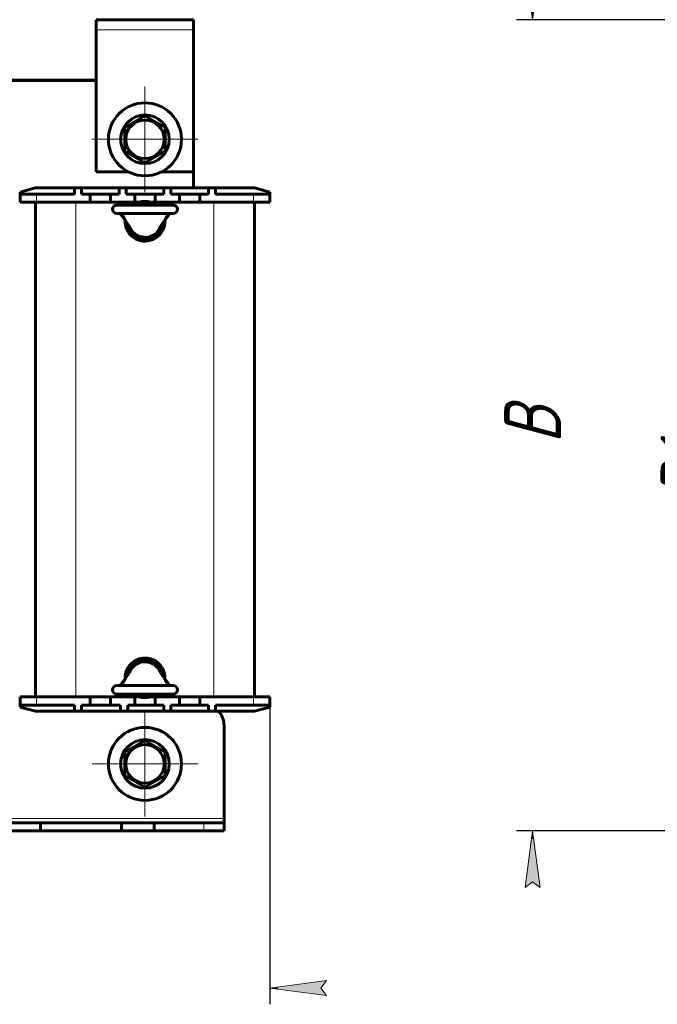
# Model space of a CAD drawing. Header units: millimetres. Extents: x 0 to 297, y 0 to 420.
# Tile 3 of 8: x 96 to 175, y 85 to 207. Entities that reach past the tile are written whole.
import ezdxf

# ---------------------------------------------------------------- set-up
doc = ezdxf.new("R2010")
doc.units = ezdxf.units.MM
for name, pattern in [('K5LT_AXLED', [12, 7.5, -1.5, 1.5, -1.5]), ('K5LT_BASIC', [0]), ('K5LT_THIN', [0])]:
    doc.linetypes.add(name, pattern=pattern)
doc.layers.add('Системный слой', color=7, linetype='Continuous')
doc.styles.add('KDIMTEXTSTYLE', font='GOST_AU.SHX', dxfattribs={"width": 0.96, "oblique": 15, "height": 5})
doc.dimstyles.new('KDIMSTYLE (0.50)', dxfattribs={"dimtxt": 5, "dimasz": 1, "dimexe": 2, "dimexo": 0, "dimgap": 1, "dimtad": 1, "dimlfac": 2, "dimtxsty": 'KDIMTEXTSTYLE', "dimsah": 1, "dimcen": 0, "dimdle": 1, "dimadec": 0, "dimazin": 0, "dimtfac": 0.667, "dimtmove": 0, "dimatfit": 3, "dimfxl": 1, "dimtvp": 1, "dimtolj": 1, "dimtzin": 0, "dimarcsym": 0})

# ---------------------------------------------------------------- blocks, each defined once
blk = doc.blocks.new('U0')
at = {"layer": 'Системный слой', "color": 150, "linetype": 'K5LT_BASIC', "lineweight": 60, "true_color": 0x0080ff}
for p, q in [((105.083616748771, 123.0239687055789), (107.583616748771, 123.0239687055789)), ((110.583616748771, 123.0239687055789), (111.1407964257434, 123.0239687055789)), ((112.5264370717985, 123.0239687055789), (113.083616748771, 123.0239687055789)), ((116.083616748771, 123.0239687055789), (118.583616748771, 123.0239687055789))]:
    blk.add_line(p, q, dxfattribs=at)
blk = doc.blocks.new('U1')
at = {"layer": 'Системный слой', "color": 150, "linetype": 'K5LT_BASIC', "lineweight": 60, "true_color": 0x0080ff}
for p, q in [((105.083616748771, 184.0239687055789), (107.583616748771, 184.0239687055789)), ((110.583616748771, 184.0239687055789), (111.1407964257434, 184.0239687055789)), ((112.5264370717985, 184.0239687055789), (113.083616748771, 184.0239687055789)), ((116.083616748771, 184.0239687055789), (118.583616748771, 184.0239687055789))]:
    blk.add_line(p, q, dxfattribs=at)
blk = doc.blocks.new('U6')
at = {"layer": 'Системный слой', "color": 150, "linetype": 'K5LT_BASIC', "lineweight": 60, "true_color": 0x0080ff}
for p, q in [((114.2890975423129, 125.2584400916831), (113.9712026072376, 125.7069556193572)), ((114.5988788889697, 124.8312475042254), (114.2890975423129, 125.2584400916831)), ((114.9116458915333, 124.4239687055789), (114.5988788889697, 124.8312475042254))]:
    blk.add_line(p, q, dxfattribs=at)
blk = doc.blocks.new('U7')
at = {"layer": 'Системный слой', "color": 150, "linetype": 'K5LT_BASIC', "lineweight": 60, "true_color": 0x0080ff}
for p, q in [((109.0683694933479, 124.8312681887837), (109.3780791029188, 125.2583516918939)), ((109.3780791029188, 125.2583516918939), (109.6960306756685, 125.7069556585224)), ((108.7555869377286, 124.4239687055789), (109.0683694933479, 124.8312681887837))]:
    blk.add_line(p, q, dxfattribs=at)
blk = doc.blocks.new('U15')
at = {"layer": 'Системный слой', "color": 150, "linetype": 'K5LT_BASIC', "lineweight": 60, "true_color": 0x0080ff}
for p, q in [((108.7555876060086, 182.6239687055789), (109.0683546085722, 182.2166899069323)), ((109.0683546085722, 182.2166899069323), (109.3781359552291, 181.7894973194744)), ((109.3781359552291, 181.7894973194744), (109.6960308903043, 181.3409817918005))]:
    blk.add_line(p, q, dxfattribs=at)
blk = doc.blocks.new('U16')
at = {"layer": 'Системный слой', "color": 150, "linetype": 'K5LT_BASIC', "lineweight": 60, "true_color": 0x0080ff}
for p, q in [((114.598864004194, 182.216669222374), (114.2891543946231, 181.7895857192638)), ((114.9116465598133, 182.6239687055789), (114.598864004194, 182.216669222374)), ((114.2891543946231, 181.7895857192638), (113.9712028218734, 181.3409817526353))]:
    blk.add_line(p, q, dxfattribs=at)
blk = doc.blocks.new('U17')
at = {"layer": 'Системный слой', "color": 150, "linetype": 'K5LT_BASIC', "lineweight": 60, "true_color": 0x0080ff}
for p, q in [((65.45861674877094, 185.0239687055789), (65.58361674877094, 185.0239687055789)), ((96.33361674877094, 185.0239687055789), (96.45861674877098, 185.0239687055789))]:
    blk.add_line(p, q, dxfattribs=at)
blk = doc.blocks.new('U20')
at = {"layer": 'Системный слой', "color": 150, "linetype": 'K5LT_BASIC', "lineweight": 60, "true_color": 0x0080ff}
for start, end in [(54.7187381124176, 125.2812618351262), (177.5520517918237, 180), (180, 2.447935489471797)]:
    blk.add_arc((111.833616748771, 181.6739687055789), 2.45, start, end, dxfattribs=at)
blk = doc.blocks.new('U21')
at = {"layer": 'Системный слой', "color": 150, "linetype": 'K5LT_BASIC', "lineweight": 60, "true_color": 0x0080ff}
for start, end in [(357.5520517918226, 180), (180, 182.4479354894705), (234.7187381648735, 305.2812618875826)]:
    blk.add_arc((111.833616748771, 125.3739687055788), 2.45, start, end, dxfattribs=at)
blk = doc.blocks.new('U22')
at = {"layer": 'Системный слой', "color": 150, "linetype": 'K5LT_BASIC', "lineweight": 60, "true_color": 0x0080ff}
for start, end in [(7.044841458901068, 172.9551466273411), (245.3800226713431, 294.6199773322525)]:
    blk.add_arc((111.833616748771, 125.3739687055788), 2.2, start, end, dxfattribs=at)
blk = doc.blocks.new('U23')
at = {"layer": 'Системный слой', "color": 150, "linetype": 'K5LT_BASIC', "lineweight": 60, "true_color": 0x0080ff}
for start, end in [(65.38002266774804, 114.6199773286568), (187.0448414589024, 352.9551466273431)]:
    blk.add_arc((111.833616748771, 181.6739687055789), 2.2, start, end, dxfattribs=at)
blk = doc.blocks.new('U28')
at = {"layer": 'Системный слой', "color": 150, "linetype": 'K5LT_BASIC', "lineweight": 60, "true_color": 0x0080ff}
for p, q in [((65.58361674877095, 122.0239687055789), (65.45861674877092, 122.0239687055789)), ((96.45861674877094, 122.0239687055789), (96.33361674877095, 122.0239687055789))]:
    blk.add_line(p, q, dxfattribs=at)
blk = doc.blocks.new('U33')
at = {"layer": 'Системный слой', "color": 150, "linetype": 'K5LT_BASIC', "lineweight": 60, "true_color": 0x0080ff}
for p, q in [((105.833616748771, 187.7739687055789), (109.7720639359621, 187.7739687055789)), ((113.8951695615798, 187.7739687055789), (117.833616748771, 187.7739687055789))]:
    blk.add_line(p, q, dxfattribs=at)
blk = doc.blocks.new('U34')
at = {"layer": 'Системный слой', "color": 7, "linetype": 'K5LT_THIN', "lineweight": 18}
for p, q in [((110.0791296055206, 126.3337758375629), (110.3641278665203, 126.7049911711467)), ((110.3641278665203, 126.7049911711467), (111.493942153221, 127.2743977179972)), ((111.493942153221, 127.2743977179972), (112.7246506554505, 127.1042924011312)), ((112.7246506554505, 127.1042924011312), (113.5881041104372, 126.3337754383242))]:
    blk.add_line(p, q, dxfattribs=at)
for centre, radius, start, end in [((111.3922162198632, 125.6039345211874), 1.502286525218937, 150.9337686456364, 152.4786187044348), ((112.2755991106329, 125.6042475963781), 1.501625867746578, 27.52102826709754, 29.0665581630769)]:
    blk.add_arc(centre, radius, start, end, dxfattribs=at)
blk = doc.blocks.new('U38')
at = {"layer": 'Системный слой', "color": 7, "linetype": 'K5LT_THIN', "lineweight": 18}
for p, q in [((110.9425828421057, 179.9436450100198), (110.0791293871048, 180.7141619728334)), ((112.1732913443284, 179.7735396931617), (110.9425828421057, 179.9436450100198)), ((113.3031056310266, 180.342946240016), (112.1732913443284, 179.7735396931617)), ((113.5881038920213, 180.7141615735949), (113.3031056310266, 180.342946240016))]:
    blk.add_line(p, q, dxfattribs=at)
for centre, radius, start, end in [((111.3916343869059, 181.443689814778), 1.501625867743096, 207.5210282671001, 209.0665581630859), ((112.2750172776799, 181.4440028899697), 1.502286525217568, 330.9337686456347, 332.4786187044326)]:
    blk.add_arc(centre, radius, start, end, dxfattribs=at)
blk = doc.blocks.new('KDIMARROW_01')
at = {"layer": 'Системный слой'}
blk.add_hatch(color=0, dxfattribs=at).paths.add_polyline_path([(0, 0), (-7, 0.9215675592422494), (-6.299999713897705, 7.715274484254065e-16), (-7, -0.9215675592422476)])
at = {"layer": 'Системный слой', "color": 0, "linetype": 'K5LT_THIN', "lineweight": 18}
for p, q in [((-6.299999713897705, 7.715274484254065e-16), (-7, 0.9215675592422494)), ((-7, 0.9215675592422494), (0, 0)), ((0, 0), (-7, -0.9215675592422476)), ((-7, -0.9215675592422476), (-6.299999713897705, 7.715274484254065e-16)), ((0, 0), (-1, 0))]:
    blk.add_line(p, q, dxfattribs=at)
blk = doc.blocks.new('U44')
at = {"layer": 'Системный слой', "color": 30, "linetype": 'K5LT_AXLED', "lineweight": 18, "true_color": 0xff8000}
for q in [(111.833616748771, 121.2739687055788), (105.333616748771, 114.7739687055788), (118.333616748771, 114.7739687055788), (111.833616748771, 108.2739687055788)]:
    blk.add_line((111.833616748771, 114.7739687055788), q, dxfattribs=at)
blk = doc.blocks.new('U45')
at = {"layer": 'Системный слой', "color": 30, "linetype": 'K5LT_AXLED', "lineweight": 18, "true_color": 0xff8000}
for q in [(111.833616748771, 198.2739687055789), (105.333616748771, 191.7739687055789), (118.333616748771, 191.7739687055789), (111.833616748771, 185.2739687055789)]:
    blk.add_line((111.833616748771, 191.7739687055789), q, dxfattribs=at)
blk = doc.blocks.new('U50')
at = {"layer": 'Системный слой', "color": 30, "linetype": 'K5LT_AXLED', "lineweight": 18, "true_color": 0xff8000}
for q in [(111.8336167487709, 119.1489687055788), (107.4586167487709, 114.7739687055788), (116.2086167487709, 114.7739687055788), (111.8336167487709, 110.3989687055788)]:
    blk.add_line((111.8336167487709, 114.7739687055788), q, dxfattribs=at)
blk = doc.blocks.new('U51')
at = {"layer": 'Системный слой', "color": 30, "linetype": 'K5LT_AXLED', "lineweight": 18, "true_color": 0xff8000}
for q in [(111.833616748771, 196.1489687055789), (107.458616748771, 191.7739687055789), (116.208616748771, 191.7739687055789), (111.833616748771, 187.3989687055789)]:
    blk.add_line((111.833616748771, 191.7739687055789), q, dxfattribs=at)

msp = doc.modelspace()

# ---------------------------------------------------------------- linework, layer by layer
at = {"layer": 'Системный слой', "color": 150, "linetype": 'K5LT_BASIC', "lineweight": 60, "true_color": 0x0080ff}
for p, q in [((105.833616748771, 206.5239687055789), (105.833616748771, 205.2739687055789)), ((105.833616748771, 206.5239687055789), (117.833616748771, 206.5239687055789)), ((117.833616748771, 205.2739687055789), (117.833616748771, 206.5239687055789)), ((105.833616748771, 205.2739687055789), (105.833616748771, 187.7739687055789)), ((117.833616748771, 187.7739687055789), (117.833616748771, 205.2739687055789)), ((56.08361674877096, 199.0739687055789), (105.833616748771, 199.0739687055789)), ((105.833616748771, 199.0239687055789), (56.08361674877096, 199.0239687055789)), ((109.333616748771, 193.2173443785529), (111.833616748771, 194.660720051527)), ((111.833616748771, 194.660720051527), (114.333616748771, 193.2173443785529)), ((109.333616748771, 190.3305930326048), (109.333616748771, 193.2173443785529)), ((114.333616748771, 193.2173443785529), (114.333616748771, 190.3305930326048)), ((111.833616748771, 188.8872173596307), (109.333616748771, 190.3305930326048)), ((114.333616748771, 190.3305930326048), (111.833616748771, 188.8872173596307)), ((117.833616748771, 185.7739687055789), (117.833616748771, 187.7739687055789)), ((98.32464215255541, 185.7739687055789), (96.458616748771, 185.2739687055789)), ((98.32464215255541, 185.7739687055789), (103.146116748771, 185.7739687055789)), ((103.146116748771, 185.7739687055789), (104.021116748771, 185.7739687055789)), ((103.146116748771, 185.0239687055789), (103.146116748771, 185.7739687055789)), ((104.021116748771, 185.0239687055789), (104.021116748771, 185.7739687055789)), ((104.021116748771, 185.7739687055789), (108.646116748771, 185.7739687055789)), ((108.646116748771, 185.0239687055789), (108.646116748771, 185.7739687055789)), ((108.646116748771, 185.7739687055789), (109.521116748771, 185.7739687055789)), ((109.521116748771, 185.7739687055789), (114.146116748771, 185.7739687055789)), ((109.521116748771, 185.0239687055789), (109.521116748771, 185.7739687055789)), ((114.146116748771, 185.0239687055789), (114.146116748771, 185.7739687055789)), ((114.146116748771, 185.7739687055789), (115.021116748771, 185.7739687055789)), ((115.021116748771, 185.7739687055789), (119.646116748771, 185.7739687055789)), ((115.021116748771, 185.0239687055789), (115.021116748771, 185.7739687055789)), ((119.646116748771, 185.7739687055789), (120.521116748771, 185.7739687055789)), ((119.646116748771, 185.0239687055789), (119.646116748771, 185.7739687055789)), ((120.521116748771, 185.7739687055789), (125.3425913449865, 185.7739687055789)), ((120.521116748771, 185.0239687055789), (120.521116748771, 185.7739687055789)), ((127.208616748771, 185.2739687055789), (125.3425913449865, 185.7739687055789)), ((96.45861674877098, 185.0239687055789), (96.458616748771, 185.2739687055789)), ((96.45861674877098, 185.0239687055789), (98.458616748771, 185.0239687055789)), ((96.45861674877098, 184.0239687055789), (96.45861674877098, 185.0239687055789)), ((98.458616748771, 185.0239687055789), (103.146116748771, 185.0239687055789)), ((104.021116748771, 185.0239687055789), (105.083616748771, 185.0239687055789)), ((105.083616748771, 185.0239687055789), (105.083616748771, 184.0239687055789)), ((106.333616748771, 185.0239687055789), (105.083616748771, 185.0239687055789)), ((107.583616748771, 185.0239687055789), (106.333616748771, 185.0239687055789)), ((107.583616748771, 184.0239687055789), (107.583616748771, 185.0239687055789)), ((107.583616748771, 185.0239687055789), (108.646116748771, 185.0239687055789)), ((109.521116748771, 185.0239687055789), (110.583616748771, 185.0239687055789)), ((111.833616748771, 185.0239687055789), (110.583616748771, 185.0239687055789)), ((110.583616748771, 185.0239687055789), (110.583616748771, 184.0239687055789)), ((113.083616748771, 185.0239687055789), (111.833616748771, 185.0239687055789)), ((113.083616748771, 184.0239687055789), (113.083616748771, 185.0239687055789)), ((113.083616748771, 185.0239687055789), (114.146116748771, 185.0239687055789)), ((115.021116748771, 185.0239687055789), (116.083616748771, 185.0239687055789)), ((116.083616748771, 185.0239687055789), (116.083616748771, 184.0239687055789)), ((117.333616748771, 185.0239687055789), (116.083616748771, 185.0239687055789)), ((118.583616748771, 185.0239687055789), (117.333616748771, 185.0239687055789)), ((118.583616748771, 184.0239687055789), (118.583616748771, 185.0239687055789)), ((118.583616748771, 185.0239687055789), (119.646116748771, 185.0239687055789)), ((120.521116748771, 185.0239687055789), (125.208616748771, 185.0239687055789)), ((125.208616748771, 185.0239687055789), (127.208616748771, 185.0239687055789)), ((127.208616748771, 185.0239687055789), (127.208616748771, 185.2739687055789)), ((127.208616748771, 184.0239687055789), (127.208616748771, 185.0239687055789)), ((96.45861674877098, 184.0239687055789), (98.458616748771, 184.0239687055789)), ((98.33361674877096, 123.0239687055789), (98.33361674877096, 184.0239687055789)), ((98.458616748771, 184.0239687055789), (105.083616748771, 184.0239687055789)), ((107.583616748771, 184.0239687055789), (110.583616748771, 184.0239687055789)), ((115.3086167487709, 183.6739687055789), (108.358616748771, 183.6739687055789)), ((113.083616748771, 184.0239687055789), (116.083616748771, 184.0239687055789)), ((118.583616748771, 184.0239687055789), (125.208616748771, 184.0239687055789)), ((125.208616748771, 184.0239687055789), (127.208616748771, 184.0239687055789)), ((125.333616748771, 123.0239687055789), (125.333616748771, 184.0239687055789)), ((115.3086167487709, 182.6239687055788), (108.358616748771, 182.6239687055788)), ((108.358616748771, 124.4239687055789), (115.3086167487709, 124.4239687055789)), ((98.45861674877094, 123.0239687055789), (96.45861674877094, 123.0239687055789)), ((96.45861674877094, 123.0239687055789), (96.45861674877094, 122.0239687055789)), ((105.083616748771, 123.0239687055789), (98.45861674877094, 123.0239687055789)), ((105.083616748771, 123.0239687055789), (105.083616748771, 122.0239687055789)), ((107.583616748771, 122.0239687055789), (107.583616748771, 123.0239687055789)), ((110.583616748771, 123.0239687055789), (107.583616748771, 123.0239687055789)), ((108.358616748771, 123.3739687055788), (115.3086167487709, 123.3739687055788)), ((110.583616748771, 123.0239687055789), (110.583616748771, 122.0239687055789)), ((113.083616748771, 122.0239687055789), (113.083616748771, 123.0239687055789)), ((116.083616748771, 123.0239687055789), (113.083616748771, 123.0239687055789)), ((116.083616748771, 123.0239687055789), (116.083616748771, 122.0239687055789)), ((118.583616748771, 122.0239687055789), (118.583616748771, 123.0239687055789)), ((125.2086167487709, 123.0239687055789), (118.583616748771, 123.0239687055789)), ((127.208616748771, 123.0239687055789), (125.2086167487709, 123.0239687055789)), ((127.208616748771, 123.0239687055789), (127.208616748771, 122.0239687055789)), ((98.45861674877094, 122.0239687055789), (96.45861674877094, 122.0239687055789)), ((96.45861674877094, 122.0239687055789), (96.45861674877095, 121.7739687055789)), ((96.45861674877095, 121.7739687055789), (98.32464215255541, 121.2739687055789)), ((103.146116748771, 122.0239687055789), (98.45861674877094, 122.0239687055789)), ((103.146116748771, 122.0239687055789), (103.146116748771, 121.2739687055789)), ((104.021116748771, 122.0239687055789), (104.021116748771, 121.2739687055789)), ((105.083616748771, 122.0239687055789), (104.021116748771, 122.0239687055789)), ((105.083616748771, 122.0239687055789), (106.333616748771, 122.0239687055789)), ((106.333616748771, 122.0239687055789), (107.583616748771, 122.0239687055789)), ((108.8336167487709, 122.0239687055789), (107.583616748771, 122.0239687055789)), ((108.8336167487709, 122.0239687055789), (108.833616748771, 121.2739687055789)), ((109.708616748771, 122.0239687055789), (109.708616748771, 121.2739687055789)), ((110.583616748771, 122.0239687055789), (109.708616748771, 122.0239687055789)), ((110.583616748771, 122.0239687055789), (111.833616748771, 122.0239687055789)), ((111.833616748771, 122.0239687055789), (113.083616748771, 122.0239687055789)), ((114.1461167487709, 122.0239687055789), (113.083616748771, 122.0239687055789)), ((114.1461167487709, 122.0239687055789), (114.146116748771, 121.2739687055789)), ((115.0211167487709, 122.0239687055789), (115.021116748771, 121.2739687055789)), ((116.083616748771, 122.0239687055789), (115.0211167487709, 122.0239687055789)), ((116.083616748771, 122.0239687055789), (117.333616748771, 122.0239687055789)), ((117.333616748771, 122.0239687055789), (118.583616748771, 122.0239687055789)), ((119.6461167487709, 122.0239687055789), (118.583616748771, 122.0239687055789)), ((119.6461167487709, 122.0239687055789), (119.646116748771, 121.2739687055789)), ((120.5211167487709, 122.0239687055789), (120.521116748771, 121.2739687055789)), ((125.2086167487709, 122.0239687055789), (120.5211167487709, 122.0239687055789)), ((127.208616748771, 122.0239687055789), (125.2086167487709, 122.0239687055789)), ((125.3425913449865, 121.2739687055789), (127.208616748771, 121.7739687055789)), ((127.208616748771, 122.0239687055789), (127.208616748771, 121.7739687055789)), ((103.146116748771, 121.2739687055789), (98.32464215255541, 121.2739687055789)), ((104.021116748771, 121.2739687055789), (103.146116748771, 121.2739687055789)), ((108.833616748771, 121.2739687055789), (104.021116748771, 121.2739687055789)), ((109.708616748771, 121.2739687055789), (108.833616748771, 121.2739687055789)), ((114.146116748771, 121.2739687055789), (109.708616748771, 121.2739687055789)), ((115.021116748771, 121.2739687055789), (114.146116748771, 121.2739687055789)), ((119.646116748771, 121.2739687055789), (115.021116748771, 121.2739687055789)), ((120.521116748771, 121.2739687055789), (119.646116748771, 121.2739687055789)), ((125.3425913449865, 121.2739687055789), (120.521116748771, 121.2739687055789)), ((121.583616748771, 108.0239687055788), (121.583616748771, 119.5239687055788)), ((109.3336167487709, 116.2173443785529), (111.8336167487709, 117.660720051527)), ((111.8336167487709, 117.660720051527), (114.3336167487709, 116.2173443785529)), ((109.3336167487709, 113.3305930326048), (109.3336167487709, 116.2173443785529)), ((114.3336167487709, 116.2173443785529), (114.3336167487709, 113.3305930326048)), ((111.8336167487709, 111.8872173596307), (109.3336167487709, 113.3305930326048)), ((114.3336167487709, 113.3305930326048), (111.8336167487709, 111.8872173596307)), ((94.95861674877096, 107.5239687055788), (98.95861674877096, 107.5239687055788)), ((98.95861674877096, 107.5239687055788), (108.958616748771, 107.5239687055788)), ((98.95861674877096, 106.5239687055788), (98.95861674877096, 107.5239687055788)), ((108.958616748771, 107.5239687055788), (112.958616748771, 107.5239687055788)), ((108.958616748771, 106.5239687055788), (108.958616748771, 107.5239687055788)), ((112.958616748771, 107.5239687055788), (119.083616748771, 107.5239687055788)), ((112.958616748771, 106.5239687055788), (112.958616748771, 107.5239687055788)), ((119.083616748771, 107.5239687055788), (121.583616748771, 107.5239687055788)), ((121.583616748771, 107.5239687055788), (121.583616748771, 108.0239687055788)), ((121.583616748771, 106.5239687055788), (121.583616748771, 107.5239687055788)), ((94.95861674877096, 106.5239687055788), (98.95861674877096, 106.5239687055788)), ((98.95861674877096, 106.5239687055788), (108.958616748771, 106.5239687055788)), ((108.958616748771, 106.5239687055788), (112.958616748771, 106.5239687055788)), ((112.958616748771, 106.5239687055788), (119.083616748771, 106.5239687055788)), ((119.083616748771, 106.5239687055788), (121.583616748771, 106.5239687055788))]:
    msp.add_line(p, q, dxfattribs=at)
at = {"layer": 'Системный слой', "color": 7, "linetype": 'K5LT_THIN', "lineweight": 18}
for p, q in [((117.833616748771, 205.2739687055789), (105.833616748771, 205.2739687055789)), ((98.458616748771, 184.0239687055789), (98.458616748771, 185.0239687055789)), ((125.208616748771, 184.0239687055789), (125.208616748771, 185.0239687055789)), ((103.333616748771, 123.0239687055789), (103.333616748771, 184.0239687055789)), ((120.333616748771, 123.0239687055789), (120.333616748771, 184.0239687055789)), ((98.45861674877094, 123.0239687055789), (98.45861674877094, 122.0239687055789)), ((125.2086167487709, 123.0239687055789), (125.2086167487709, 122.0239687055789)), ((121.583616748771, 108.0239687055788), (40.33361674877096, 108.0239687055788)), ((119.083616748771, 106.5239687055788), (119.083616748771, 107.5239687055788))]:
    msp.add_line(p, q, dxfattribs=at)
at = {"layer": 'Системный слой', "color": 150, "linetype": 'K5LT_BASIC', "lineweight": 60, "true_color": 0x0080ff}
for centre, radius in [((111.833616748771, 191.7739687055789), 4.5), ((111.833616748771, 191.7739687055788), 3), ((111.833616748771, 191.7739687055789), 2.375), ((111.833616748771, 114.7739687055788), 4.5), ((111.833616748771, 114.7739687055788), 3), ((111.8336167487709, 114.7739687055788), 2.375)]:
    msp.add_circle(centre, radius, dxfattribs=at)
for centre, radius, start, end in [((108.358616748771, 183.1489687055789), 0.525, 90.00000000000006, 269.9999999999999), ((115.308616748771, 183.1489687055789), 0.525, 270, 90), ((111.3916343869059, 181.443689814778), 1.501625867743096, 207.5210282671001, 209.0665581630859), ((111.833616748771, 181.6739687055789), 2, 207.5208053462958, 332.4791815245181), ((112.2750172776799, 181.4440028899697), 1.502286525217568, 330.9337686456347, 332.4786187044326), ((111.833616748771, 125.3739687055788), 2, 27.52080534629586, 152.4791815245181), ((111.3922162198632, 125.6039345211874), 1.502286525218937, 150.9337686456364, 152.4786187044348), ((112.2755991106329, 125.6042475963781), 1.501625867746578, 27.52102826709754, 29.0665581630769), ((108.3586167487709, 123.8989687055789), 0.525, 90, 270), ((115.308616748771, 123.8989687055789), 0.525, 270.0000000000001, 89.99999999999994), ((119.083616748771, 119.5239687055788), 2.5, 0, 44.42700400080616)]:
    msp.add_arc(centre, radius, start, end, dxfattribs=at)
for points, knots in [([(109.0949626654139, 182.5864927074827), (109.0887569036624, 182.5965714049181), (109.07757397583, 182.6113516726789), (109.0633016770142, 182.6220598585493), (109.0555069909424, 182.6239692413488), (109.0522922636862, 182.6239687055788)], [0, 0, 0, 0, 2.496726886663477, 4.496678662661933, 6, 6, 6, 6]), ([(114.572271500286, 182.5864926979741), (114.5784772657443, 182.5965713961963), (114.5896602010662, 182.6113516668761), (114.6039325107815, 182.6220598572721), (114.6117272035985, 182.6239692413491), (114.6149419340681, 182.6239687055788)], [0, 0, 0, 0, 2.496726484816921, 4.496678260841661, 6, 6, 6, 6]), ([(110.0599305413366, 180.7498273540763), (110.0205028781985, 180.8255000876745), (109.9794795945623, 180.9000141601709), (109.8932637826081, 181.0472386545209), (109.8481397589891, 181.1198144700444), (109.7969613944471, 181.1967440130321), (109.7931748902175, 181.2024056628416), (109.7801959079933, 181.2217084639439), (109.7709298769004, 181.2353129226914), (109.7530748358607, 181.2611843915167), (109.7445071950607, 181.2734516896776), (109.7279747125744, 181.2968361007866), (109.7200490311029, 181.3079234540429), (109.7067447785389, 181.3263270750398), (109.7014024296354, 181.3336621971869), (109.6960308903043, 181.3409817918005)], [0, 0, 0, 0, 3.6, 3.6, 7.2, 7.2, 7.486358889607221, 7.486358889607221, 8.178028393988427, 8.178028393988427, 8.806818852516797, 8.806818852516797, 9.37844654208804, 9.37844654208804, 9.759258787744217, 9.759258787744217, 9.759258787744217, 9.759258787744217]), ([(113.6073027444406, 180.7498269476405), (113.6249129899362, 180.7836259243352), (113.6428543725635, 180.8172144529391), (113.6932452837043, 180.9091157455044), (113.7264561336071, 180.9670272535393), (113.8049987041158, 181.0974012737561), (113.851110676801, 181.1694038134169), (113.9074220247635, 181.2514625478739), (113.9153140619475, 181.2628374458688), (113.9341762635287, 181.2897208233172), (113.9452026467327, 181.3051978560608), (113.9612774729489, 181.327409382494), (113.9662285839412, 181.3342034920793), (113.9712028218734, 181.3409817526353)], [0, 0, 0, 0, 1.610290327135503, 1.610290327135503, 4.428298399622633, 4.428298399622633, 8.028298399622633, 8.028298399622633, 8.609717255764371, 8.609717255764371, 9.406985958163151, 9.406985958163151, 9.75933489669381, 9.75933489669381, 9.75933489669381, 9.75933489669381]), ([(110.0599307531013, 126.2981104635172), (110.0423205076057, 126.2643114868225), (110.0243791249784, 126.2307229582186), (109.9739882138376, 126.1388216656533), (109.9407773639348, 126.0809101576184), (109.8622347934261, 125.9505361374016), (109.8161228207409, 125.8785335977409), (109.7598114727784, 125.7964748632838), (109.7519194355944, 125.7850999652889), (109.7330572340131, 125.7582165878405), (109.7220308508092, 125.7427395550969), (109.705956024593, 125.7205280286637), (109.7010049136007, 125.7137339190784), (109.6960306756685, 125.7069556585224)], [0, 0, 0, 0, 1.610290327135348, 1.610290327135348, 4.428298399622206, 4.428298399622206, 8.028298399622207, 8.028298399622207, 8.609717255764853, 8.609717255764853, 9.406985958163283, 9.406985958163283, 9.75933489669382, 9.75933489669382, 9.75933489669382, 9.75933489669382]), ([(113.6073029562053, 126.2981100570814), (113.6467306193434, 126.2224373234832), (113.6877539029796, 126.1479232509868), (113.7739697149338, 126.0006987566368), (113.8190937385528, 125.9281229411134), (113.8702721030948, 125.8511933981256), (113.8740586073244, 125.8455317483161), (113.8870375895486, 125.8262289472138), (113.8963036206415, 125.8126244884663), (113.9141586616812, 125.786753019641), (113.9227263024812, 125.7744857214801), (113.9392587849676, 125.7511013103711), (113.947184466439, 125.7400139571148), (113.960488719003, 125.7216103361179), (113.9658310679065, 125.7142752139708), (113.9712026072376, 125.7069556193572)], [0, 0, 0, 0, 3.6, 3.6, 7.2, 7.2, 7.486358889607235, 7.486358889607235, 8.178028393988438, 8.178028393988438, 8.806818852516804, 8.806818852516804, 9.378446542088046, 9.378446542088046, 9.75925878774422, 9.75925878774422, 9.75925878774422, 9.75925878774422]), ([(109.0949619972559, 124.4614447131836), (109.0887562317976, 124.4513660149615), (109.0775732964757, 124.4365857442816), (109.0633009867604, 124.4258775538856), (109.0555062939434, 124.4239681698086), (109.0522915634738, 124.4239687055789)], [0, 0, 0, 0, 2.496726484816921, 4.496678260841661, 6, 6, 6, 6]), ([(114.572270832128, 124.461444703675), (114.5784765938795, 124.4513660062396), (114.589659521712, 124.4365857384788), (114.6039318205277, 124.4258775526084), (114.6117265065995, 124.4239681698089), (114.6149412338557, 124.4239687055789)], [0, 0, 0, 0, 2.496726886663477, 4.496678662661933, 6, 6, 6, 6])]:
    msp.add_open_spline(points, degree=3, knots=knots, dxfattribs=at)
at = {"layer": 'Системный слой', "color": 7, "linetype": 'K5LT_THIN', "lineweight": 18}
for points, knots in [([(109.0949626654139, 182.5864927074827), (109.1399746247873, 182.5129173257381), (109.2221646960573, 182.3741562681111), (109.3253842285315, 182.1846293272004), (109.4002359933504, 182.0389893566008), (109.4486071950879, 181.9387961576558), (109.4800258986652, 181.8719026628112), (109.502233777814, 181.8225702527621), (109.5206999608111, 181.7812658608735), (109.5365094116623, 181.7450726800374), (109.5513639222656, 181.710124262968), (109.5654576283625, 181.6759321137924), (109.5794585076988, 181.641832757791), (109.5919673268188, 181.6106850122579), (109.6033277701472, 181.581409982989), (109.6140019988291, 181.5536799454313), (109.6241063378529, 181.5266407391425), (109.6331154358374, 181.5023849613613), (109.6409851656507, 181.4804773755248), (109.648267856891, 181.4600478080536), (109.6554562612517, 181.4399475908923), (109.6619182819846, 181.4215859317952), (109.6699489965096, 181.3985048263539), (109.6781834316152, 181.3763618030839), (109.6859968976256, 181.3580487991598), (109.6912762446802, 181.347936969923), (109.6946480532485, 181.3428662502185), (109.6960308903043, 181.3409817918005)], [0, 0, 0, 0, 4.624508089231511, 8.650009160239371, 11.68144884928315, 13.57800638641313, 14.82871630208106, 15.82863296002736, 16.65616832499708, 17.4212948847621, 18.11678361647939, 18.88515595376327, 19.62680345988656, 20.3408161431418, 20.94708137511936, 21.60058020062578, 22.24630344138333, 22.84747485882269, 23.34872184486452, 23.87104959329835, 24.39248372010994, 24.91791308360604, 25.38948068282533, 26.45175900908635, 27.1143307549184, 27.65599437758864, 28, 28, 28, 28]), ([(114.572271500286, 182.5864926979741), (114.3528909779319, 182.5814656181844), (113.9397250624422, 182.5725024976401), (113.3445898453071, 182.5624391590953), (112.3518682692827, 182.5508239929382), (111.3616032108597, 182.5505573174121), (110.3801859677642, 182.5616586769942), (109.7665384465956, 182.5717015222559), (109.3441680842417, 182.5807821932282), (109.0949626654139, 182.5864927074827)], [0, 0, 0, 0, 1.201340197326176, 2.262791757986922, 3.259743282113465, 6.638861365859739, 7.686736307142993, 8.63535200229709, 10, 10, 10, 10]), ([(114.572271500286, 182.5864926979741), (114.5272594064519, 182.5129171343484), (114.4450691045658, 182.3741557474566), (114.3418493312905, 182.1846284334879), (114.2669975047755, 182.0389883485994), (114.2186263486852, 181.9387952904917), (114.1872077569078, 181.8719020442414), (114.1649999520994, 181.8225698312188), (114.1465337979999, 181.7812655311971), (114.1307243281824, 181.7450723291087), (114.1158698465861, 181.7101239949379), (114.1017762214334, 181.675932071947), (114.0877755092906, 181.6418331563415), (114.0752668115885, 181.6106857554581), (114.0639064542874, 181.5814110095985), (114.0532322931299, 181.5536811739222), (114.0431280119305, 181.5266421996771), (114.0341189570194, 181.502386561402), (114.0262492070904, 181.480479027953), (114.0189665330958, 181.4600494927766), (114.0117781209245, 181.4399492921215), (114.005316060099, 181.4215875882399), (113.9972853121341, 181.3985063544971), (113.9890508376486, 181.3763631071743), (113.9812372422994, 181.3580496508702), (113.9759577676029, 181.3479373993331), (113.9725858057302, 181.3428664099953), (113.9712028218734, 181.3409817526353)], [0, 0, 0, 0, 4.624519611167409, 8.65002974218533, 11.68147184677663, 13.57802520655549, 14.82872873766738, 15.82864098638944, 16.65617514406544, 17.42130177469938, 18.1167932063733, 18.88515780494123, 19.62679598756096, 20.34079694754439, 20.94705984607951, 21.60055234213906, 22.24626898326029, 22.84743461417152, 23.34868115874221, 23.87100749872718, 24.39243890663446, 24.91786529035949, 25.38943169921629, 26.45171222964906, 27.11428658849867, 27.655965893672, 28, 28, 28, 28]), ([(109.0949619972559, 124.4614447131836), (109.1240379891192, 124.5089715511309), (109.177016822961, 124.5979739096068), (109.2487230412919, 124.7225908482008), (109.3045143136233, 124.825534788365), (109.3493332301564, 124.910124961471), (109.3845632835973, 124.9785295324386), (109.414143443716, 125.0381269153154), (109.4387951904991, 125.0889990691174), (109.4606320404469, 125.1346437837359), (109.4799097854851, 125.1759508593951), (109.4988241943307, 125.2177985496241), (109.5179173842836, 125.2603564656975), (109.5369352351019, 125.3037538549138), (109.5534638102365, 125.3428748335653), (109.5680451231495, 125.3782798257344), (109.5812154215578, 125.4104466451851), (109.5933859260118, 125.4408451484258), (109.6042044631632, 125.4688247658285), (109.6139101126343, 125.4940518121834), (109.6224399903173, 125.516797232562), (109.6301292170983, 125.5375316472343), (109.6374441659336, 125.5574724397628), (109.644365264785, 125.5770015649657), (109.6513228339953, 125.596407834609), (109.6601211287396, 125.6211259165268), (109.6680122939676, 125.6440164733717), (109.6755595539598, 125.6644596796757), (109.6808346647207, 125.6777614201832), (109.6856103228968, 125.688832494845), (109.6903646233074, 125.6984477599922), (109.6939721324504, 125.7041503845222), (109.6960306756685, 125.7069556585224)], [0, 0, 0, 0, 3.518810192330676, 6.55627112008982, 9.11238278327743, 10.99774139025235, 12.69369620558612, 14.07151475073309, 15.32060081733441, 16.39125573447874, 17.39806179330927, 18.34101899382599, 19.46585118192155, 20.54152428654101, 21.57178445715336, 22.41062502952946, 23.23907325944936, 24.04944857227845, 24.78677711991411, 25.4675017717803, 26.0955569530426, 26.66729142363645, 27.2177647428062, 27.81486920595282, 28.39373619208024, 28.96702027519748, 30.13309403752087, 30.76522126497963, 31.34256171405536, 31.8506812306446, 32.39627761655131, 33, 33, 33, 33]), ([(114.572270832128, 124.461444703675), (114.5272588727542, 124.5350200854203), (114.4450688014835, 124.6737811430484), (114.3418492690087, 124.8633080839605), (114.2669975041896, 125.0089480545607), (114.2186263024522, 125.1091412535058), (114.1872075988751, 125.1760347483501), (114.1649997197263, 125.2253671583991), (114.1465335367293, 125.2666715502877), (114.1307240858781, 125.3028647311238), (114.1158695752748, 125.3378131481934), (114.1017758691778, 125.3720052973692), (114.0877749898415, 125.4061046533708), (114.0752661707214, 125.4372523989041), (114.063905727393, 125.4665274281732), (114.053231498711, 125.4942574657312), (114.0431271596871, 125.5212966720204), (114.0341180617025, 125.5455524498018), (114.0262483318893, 125.5674600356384), (114.0189656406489, 125.5878896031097), (114.0117772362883, 125.6079898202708), (114.0053152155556, 125.6263514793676), (113.9972845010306, 125.6494325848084), (113.9890500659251, 125.6715756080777), (113.9812365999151, 125.6898886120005), (113.9759572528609, 125.700000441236), (113.972585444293, 125.7050711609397), (113.9712026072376, 125.7069556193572)], [0, 0, 0, 0, 4.624508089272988, 8.65000916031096, 11.68144884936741, 13.57800638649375, 14.8287163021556, 15.82863296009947, 16.65616832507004, 17.42129488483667, 18.11678361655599, 18.88515595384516, 19.62680345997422, 20.34081614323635, 20.94708137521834, 21.60058020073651, 22.24630344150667, 22.84747485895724, 23.34872184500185, 23.8710495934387, 24.39248372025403, 24.91791308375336, 25.38948068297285, 26.45175900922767, 27.11433075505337, 27.65599437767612, 28, 28, 28, 28]), ([(109.0949619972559, 124.4614447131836), (109.31434251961, 124.4664717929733), (109.7275084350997, 124.4754349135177), (110.3226436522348, 124.4854982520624), (111.3153652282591, 124.4971134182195), (112.3056302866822, 124.4973800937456), (113.2870475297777, 124.4862787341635), (113.9006950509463, 124.4762358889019), (114.3230654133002, 124.4671552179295), (114.572270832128, 124.461444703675)], [0, 0, 0, 0, 1.201340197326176, 2.262791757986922, 3.259743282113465, 6.638861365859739, 7.686736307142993, 8.63535200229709, 10, 10, 10, 10])]:
    msp.add_open_spline(points, degree=3, knots=knots, dxfattribs=at)

# ---------------------------------------------------------------- block references
at = {"layer": 'Системный слой'}
for name in ['U45', 'U51', 'U33', 'U17', 'U1', 'U20', 'U23', 'U15', 'U16', 'U38', 'U21', 'U22', 'U34', 'U7', 'U6', 'U0', 'U28', 'U44', 'U50']:
    msp.add_blockref(name, (0, 0), dxfattribs=at)

# ---------------------------------------------------------------- dimensions: what is measured, and where the dimension line sits
at = {"layer": 'Системный слой', "color": 7}
for base, p1, location, text in [((159.5997225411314, 106.5239687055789), (204.3584349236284, 206.5239687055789), (159.5997225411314, 156.5239687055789), '\\H7.0;\\W0.965;\\Q15;\\H7.0;\\W0.965;\\Q15;\\Q15;В'), ((178.8662209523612, 106.5239687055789), (198.0662209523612, 199.0239687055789), (178.8662209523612, 150.5239687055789), '\\H7.0;\\W0.965;\\Q15;\\H7.0;\\W0.965;\\Q15;\\Q15;В1')]:
    msp.add_linear_dim(base=base, p1=p1, p2=(185.5662209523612, 106.5239687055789), angle=90, location=location, text=text, dimstyle='KDIMSTYLE (0.50)', override={"dimexo": 0, "dimblk1": 'KDIMARROW_01', "dimblk2": 'KDIMARROW_01', "dimse1": 0, "dimse2": 0, "dimclrt": 7, "dimtolj": 1}, dxfattribs=at).render()
msp.add_linear_dim(base=(34.70861674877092, 87.13180120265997), p1=(127.208616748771, 122.5239687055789), p2=(34.70861674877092, 122.5239687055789), location=(80.95861674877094, 87.13180120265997), text='\\H7.0;\\W0.965;\\Q15;\\H7.0;\\W0.965;\\Q15;\\Q15;Ш', dimstyle='KDIMSTYLE (0.50)', override={"dimexo": 0, "dimblk1": 'KDIMARROW_01', "dimblk2": 'KDIMARROW_01', "dimse1": 0, "dimse2": 0, "dimclrt": 7, "dimtolj": 1}, dxfattribs=at).render()

doc.saveas('drawing.dxf')
